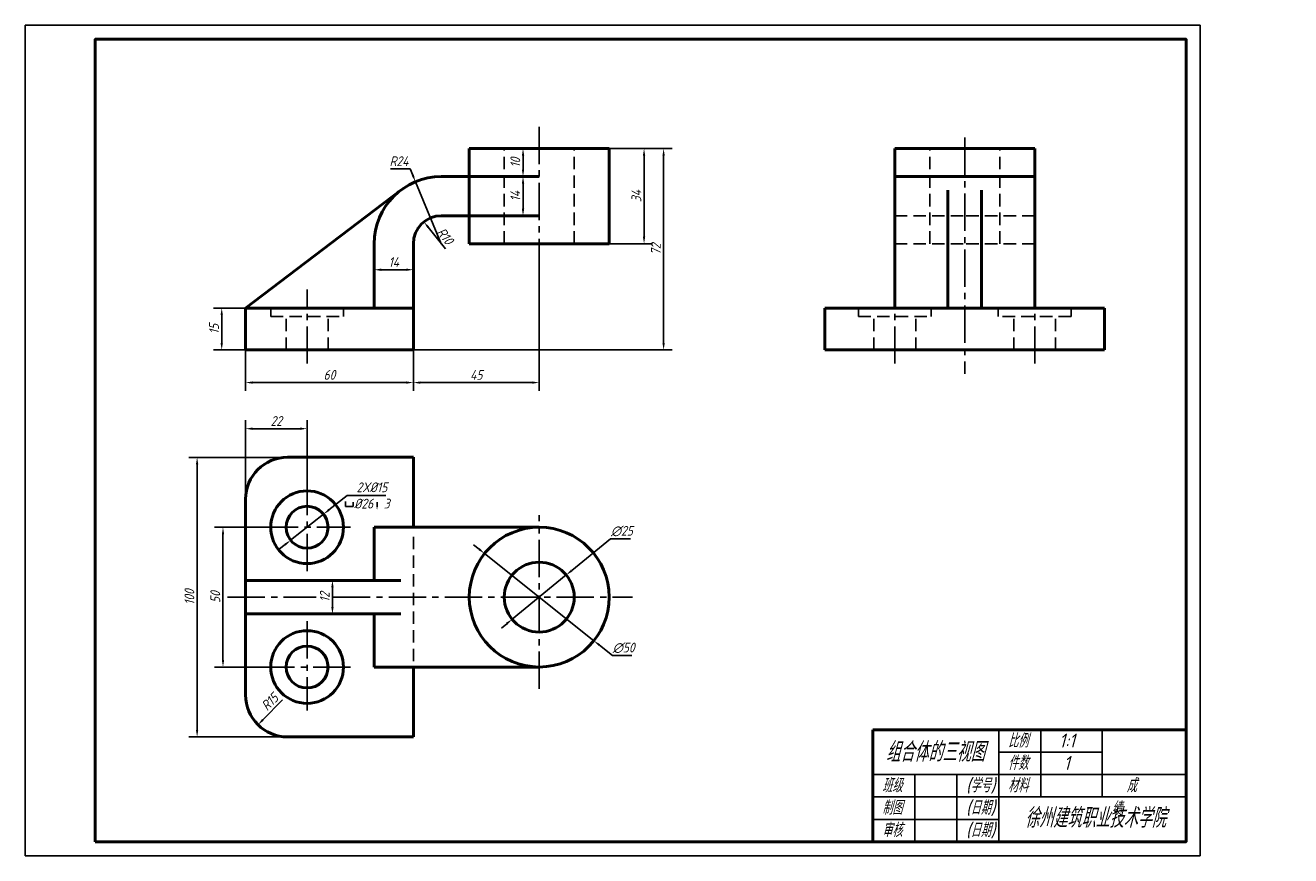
# Model space of a CAD drawing. Header units: millimetres. Extents: x 44 to 982, y 89 to 386.
# Tile 1 of 2: x 44 to 497, y 89 to 386. Entities that reach past the tile are written whole.
import ezdxf

# ---------------------------------------------------------------- set-up
doc = ezdxf.new("R2010")
doc.units = ezdxf.units.MM
doc.header["$LTSCALE"] = 0.7
doc.linetypes.add('CENTER2', pattern=[28.575, 19.05, -3.175, 3.175, -3.175])
doc.linetypes.add('DASHED2', pattern=[9.525, 6.35, -3.175])
for name, color, linetype in [('剖面线层', 7, 'Continuous'), ('尺寸层', 221, 'Continuous'), ('细实线层', 7, 'Continuous')]:
    doc.layers.add(name, color=color, linetype=linetype)
for name, color, linetype, lineweight in [('点画线层', 3, 'CENTER2', 25), ('粗实线层', 7, 'Continuous', 50), ('虚线层', 2, 'DASHED2', 25)]:
    doc.layers.add(name, color=color, linetype=linetype, lineweight=lineweight)
doc.styles.add('工程字体（斜）', font='gbeitc.shx', dxfattribs={"bigfont": 'gbcbig.shx'})
doc.styles.add('工程斜体', font='gbeitc.shx', dxfattribs={"bigfont": 'gbcbig.shx'})
doc.dimstyles.new('gb35', dxfattribs={"dimtxt": 3.5, "dimasz": 2.5, "dimexe": 3, "dimexo": 0, "dimgap": 1, "dimtad": 1, "dimdsep": 46, "dimtxsty": '工程字体（斜）', "dimcen": 0, "dimadec": 0, "dimazin": 0, "dimtfac": 1, "dimtmove": 0, "dimatfit": 3, "dimfxl": 0, "dimarcsym": 0})
doc.dimstyles.new('直径加引线', dxfattribs={"dimtxt": 3.5, "dimasz": 2.5, "dimexe": 2.5, "dimexo": 0, "dimgap": 1, "dimtad": 1, "dimtoh": 1, "dimdsep": 46, "dimtxsty": '工程字体（斜）', "dimcen": 0, "dimadec": 0, "dimazin": 0, "dimtfac": 1, "dimtmove": 1, "dimatfit": 3, "dimfxl": 0, "dimarcsym": 0})

# ---------------------------------------------------------------- blocks, each defined once
blk = doc.blocks.new('*D52')
at = {"layer": 'Defpoints', "color": 0}
for p in [(78.73, 180.89), (138.73, 180.89), (138.73, 169.22)]:
    blk.add_point(p, dxfattribs=at)
at = {"layer": '尺寸层', "color": 0, "lineweight": -2}
for p, q in [((78.73, 180.89), (78.73, 166.22)), ((138.73, 180.89), (138.73, 166.22)), ((81.23, 169.22), (136.23, 169.22))]:
    blk.add_line(p, q, dxfattribs=at)
at = {"layer": '尺寸层', "color": 0}
for points in [[(81.23, 169.64), (81.23, 168.81), (78.73, 169.22)], [(136.23, 169.64), (136.23, 168.81), (138.73, 169.22)]]:
    blk.add_solid(points, dxfattribs=at)
at = {"layer": '尺寸层', "color": 0, "insert": (108.73, 171.97), "char_height": 3.5, "attachment_point": 5, "style": '工程字体（斜）'}
blk.add_mtext('60', dxfattribs=at)
blk = doc.blocks.new('*D53')
at = {"layer": 'Defpoints', "color": 0}
for p in [(183.73, 210.48), (183.73, 169.21), (138.73, 167.22)]:
    blk.add_point(p, dxfattribs=at)
at = {"layer": '尺寸层', "color": 0, "lineweight": -2}
for p, q in [((183.73, 210.48), (183.73, 166.21)), ((138.73, 167.22), (138.73, 172.21)), ((141.23, 169.21), (181.23, 169.21))]:
    blk.add_line(p, q, dxfattribs=at)
at = {"layer": '尺寸层', "color": 0}
for points in [[(141.23, 169.63), (141.23, 168.8), (138.73, 169.21)], [(181.23, 169.63), (181.23, 168.8), (183.73, 169.21)]]:
    blk.add_solid(points, dxfattribs=at)
at = {"layer": '尺寸层', "color": 0, "insert": (161.23, 171.96), "char_height": 3.5, "attachment_point": 5, "style": '工程字体（斜）'}
blk.add_mtext('45', dxfattribs=at)
blk = doc.blocks.new('*D54')
at = {"layer": 'Defpoints', "color": 0}
for p in [(70.22, 195.89), (78.73, 195.89), (78.73, 180.89)]:
    blk.add_point(p, dxfattribs=at)
at = {"layer": '尺寸层', "color": 0, "lineweight": -2}
for p, q in [((78.73, 195.89), (67.22, 195.89)), ((70.22, 183.39), (70.22, 193.39)), ((78.73, 180.89), (67.22, 180.89))]:
    blk.add_line(p, q, dxfattribs=at)
at = {"layer": '尺寸层', "color": 0}
for points in [[(69.81, 193.39), (70.64, 193.39), (70.22, 195.89)], [(69.81, 183.39), (70.64, 183.39), (70.22, 180.89)]]:
    blk.add_solid(points, dxfattribs=at)
at = {"layer": '尺寸层', "color": 0, "insert": (67.47, 188.39), "char_height": 3.5, "attachment_point": 5, "rotation": 90, "style": '工程字体（斜）'}
blk.add_mtext('15', dxfattribs=at)
blk = doc.blocks.new('*D55')
at = {"layer": 'Defpoints', "color": 0}
for p in [(208.73, 252.89), (208.73, 218.89), (221.21, 218.89)]:
    blk.add_point(p, dxfattribs=at)
at = {"layer": '尺寸层', "color": 0, "lineweight": -2}
for p, q in [((208.73, 252.89), (224.21, 252.89)), ((221.21, 250.39), (221.21, 221.39)), ((208.73, 218.89), (224.21, 218.89))]:
    blk.add_line(p, q, dxfattribs=at)
at = {"layer": '尺寸层', "color": 0}
for points in [[(220.79, 250.39), (221.62, 250.39), (221.21, 252.89)], [(220.79, 221.39), (221.62, 221.39), (221.21, 218.89)]]:
    blk.add_solid(points, dxfattribs=at)
at = {"layer": '尺寸层', "color": 0, "insert": (218.46, 235.89), "char_height": 3.5, "attachment_point": 5, "rotation": 90, "style": '工程字体（斜）'}
blk.add_mtext('34', dxfattribs=at)
blk = doc.blocks.new('*D56')
at = {"layer": 'Defpoints', "color": 0}
for p in [(208.73, 252.89), (138.73, 180.89), (228.21, 180.89)]:
    blk.add_point(p, dxfattribs=at)
at = {"layer": '尺寸层', "color": 0, "lineweight": -2}
for p, q in [((208.73, 252.89), (231.21, 252.89)), ((228.21, 250.39), (228.21, 183.39)), ((138.73, 180.89), (231.21, 180.89))]:
    blk.add_line(p, q, dxfattribs=at)
at = {"layer": '尺寸层', "color": 0}
for points in [[(227.79, 250.39), (228.62, 250.39), (228.21, 252.89)], [(227.79, 183.39), (228.62, 183.39), (228.21, 180.89)]]:
    blk.add_solid(points, dxfattribs=at)
at = {"layer": '尺寸层', "color": 0, "insert": (225.46, 216.89), "char_height": 3.5, "attachment_point": 5, "rotation": 90, "style": '工程字体（斜）'}
blk.add_mtext('72', dxfattribs=at)
blk = doc.blocks.new('*D57')
at = {"layer": 'Defpoints', "color": 0}
for p in [(138.73, 209.58), (124.73, 195.89), (138.73, 195.89)]:
    blk.add_point(p, dxfattribs=at)
at = {"layer": '尺寸层', "color": 0, "lineweight": -2}
for p, q in [((124.73, 195.89), (124.73, 212.58)), ((127.23, 209.58), (136.23, 209.58)), ((138.73, 195.89), (138.73, 212.58))]:
    blk.add_line(p, q, dxfattribs=at)
at = {"layer": '尺寸层', "color": 0}
for points in [[(127.23, 210), (127.23, 209.16), (124.73, 209.58)], [(136.23, 210), (136.23, 209.16), (138.73, 209.58)]]:
    blk.add_solid(points, dxfattribs=at)
at = {"layer": '尺寸层', "color": 0, "insert": (131.73, 212.33), "char_height": 3.5, "attachment_point": 5, "style": '工程字体（斜）'}
blk.add_mtext('14', dxfattribs=at)
blk = doc.blocks.new('*D58')
at = {"layer": 'Defpoints', "color": 0}
for p in [(177.94, 242.89), (183.73, 242.89), (183.73, 228.89)]:
    blk.add_point(p, dxfattribs=at)
at = {"layer": '尺寸层', "color": 0, "lineweight": -2}
for p, q in [((183.73, 242.89), (174.94, 242.89)), ((177.94, 231.39), (177.94, 240.39)), ((183.73, 228.89), (174.94, 228.89))]:
    blk.add_line(p, q, dxfattribs=at)
at = {"layer": '尺寸层', "color": 0}
for points in [[(177.53, 240.39), (178.36, 240.39), (177.94, 242.89)], [(177.53, 231.39), (178.36, 231.39), (177.94, 228.89)]]:
    blk.add_solid(points, dxfattribs=at)
at = {"layer": '尺寸层', "color": 0, "insert": (175.19, 235.89), "char_height": 3.5, "attachment_point": 5, "rotation": 90, "style": '工程字体（斜）'}
blk.add_mtext('14', dxfattribs=at)
blk = doc.blocks.new('*D59')
at = {"layer": 'Defpoints', "color": 0}
for p in [(177.94, 252.89), (183.73, 252.89), (183.73, 242.89)]:
    blk.add_point(p, dxfattribs=at)
at = {"layer": '尺寸层', "color": 0, "lineweight": -2}
for p, q in [((183.73, 252.89), (174.94, 252.89)), ((177.94, 245.39), (177.94, 250.39)), ((183.73, 242.89), (174.94, 242.89))]:
    blk.add_line(p, q, dxfattribs=at)
at = {"layer": '尺寸层', "color": 0}
for points in [[(177.53, 250.39), (178.36, 250.39), (177.94, 252.89)], [(177.53, 245.39), (178.36, 245.39), (177.94, 242.89)]]:
    blk.add_solid(points, dxfattribs=at)
at = {"layer": '尺寸层', "color": 0, "insert": (175.19, 247.89), "char_height": 3.5, "attachment_point": 5, "rotation": 90, "style": '工程字体（斜）'}
blk.add_mtext('10', dxfattribs=at)
blk = doc.blocks.new('*D60')
at = {"layer": 'Defpoints', "color": 0}
for p in [(100.73, 152.73), (100.73, 135.1), (78.73, 127.48)]:
    blk.add_point(p, dxfattribs=at)
at = {"layer": '尺寸层', "color": 0, "lineweight": -2}
for p, q in [((78.73, 127.48), (78.73, 155.73)), ((100.73, 135.1), (100.73, 155.73)), ((81.23, 152.73), (98.23, 152.73))]:
    blk.add_line(p, q, dxfattribs=at)
at = {"layer": '尺寸层', "color": 0}
for points in [[(81.23, 153.15), (81.23, 152.31), (78.73, 152.73)], [(98.23, 153.15), (98.23, 152.31), (100.73, 152.73)]]:
    blk.add_solid(points, dxfattribs=at)
at = {"layer": '尺寸层', "color": 0, "insert": (89.73, 155.48), "char_height": 3.5, "attachment_point": 5, "style": '工程字体（斜）'}
blk.add_mtext('22', dxfattribs=at)
blk = doc.blocks.new('*D61')
at = {"layer": 'Defpoints', "color": 0}
for p in [(70.67, 117.48), (84.26, 117.48), (85.55, 67.48)]:
    blk.add_point(p, dxfattribs=at)
at = {"layer": '尺寸层', "color": 0, "lineweight": -2}
for p, q in [((84.26, 117.48), (67.67, 117.48)), ((70.67, 69.98), (70.67, 114.98)), ((85.55, 67.48), (67.67, 67.48))]:
    blk.add_line(p, q, dxfattribs=at)
at = {"layer": '尺寸层', "color": 0}
for points in [[(70.26, 114.98), (71.09, 114.98), (70.67, 117.48)], [(70.26, 69.98), (71.09, 69.98), (70.67, 67.48)]]:
    blk.add_solid(points, dxfattribs=at)
at = {"layer": '尺寸层', "color": 0, "insert": (67.92, 92.48), "char_height": 3.5, "attachment_point": 5, "rotation": 90, "style": '工程字体（斜）'}
blk.add_mtext('50', dxfattribs=at)
blk = doc.blocks.new('*D62')
at = {"layer": 'Defpoints', "color": 0}
for p in [(61.42, 142.48), (93.73, 142.48), (93.73, 42.48)]:
    blk.add_point(p, dxfattribs=at)
at = {"layer": '尺寸层', "color": 0, "lineweight": -2}
for p, q in [((93.73, 142.48), (58.42, 142.48)), ((61.42, 44.98), (61.42, 139.98)), ((93.73, 42.48), (58.42, 42.48))]:
    blk.add_line(p, q, dxfattribs=at)
at = {"layer": '尺寸层', "color": 0}
for points in [[(61, 139.98), (61.83, 139.98), (61.42, 142.48)], [(61, 44.98), (61.83, 44.98), (61.42, 42.48)]]:
    blk.add_solid(points, dxfattribs=at)
at = {"layer": '尺寸层', "color": 0, "insert": (58.67, 92.48), "char_height": 3.5, "attachment_point": 5, "rotation": 90, "style": '工程字体（斜）'}
blk.add_mtext('100', dxfattribs=at)
blk = doc.blocks.new('*D63')
at = {"layer": 'Defpoints', "color": 0}
for p in [(109.81, 98.48), (124.73, 98.48), (124.73, 86.48)]:
    blk.add_point(p, dxfattribs=at)
at = {"layer": '尺寸层', "color": 0, "lineweight": -2}
for p, q in [((124.73, 98.48), (106.81, 98.48)), ((109.81, 88.98), (109.81, 95.98)), ((124.73, 86.48), (106.81, 86.48))]:
    blk.add_line(p, q, dxfattribs=at)
at = {"layer": '尺寸层', "color": 0}
for points in [[(109.39, 95.98), (110.22, 95.98), (109.81, 98.48)], [(109.39, 88.98), (110.22, 88.98), (109.81, 86.48)]]:
    blk.add_solid(points, dxfattribs=at)
at = {"layer": '尺寸层', "color": 0, "insert": (107.06, 92.48), "char_height": 3.5, "attachment_point": 5, "rotation": 90, "style": '工程字体（斜）'}
blk.add_mtext('12', dxfattribs=at)
blk = doc.blocks.new('*D64')
at = {"layer": 'Defpoints', "color": 0}
for p in [(193.41, 100.4), (174.06, 84.57)]:
    blk.add_point(p, dxfattribs=at)
at = {"layer": '尺寸层', "color": 0, "lineweight": -2}
for p, q in [((209.22, 113.34), (195.34, 101.98)), ((216.34, 113.34), (209.22, 113.34)), ((174.06, 84.57), (193.41, 100.4)), ((172.12, 82.99), (170.19, 81.4))]:
    blk.add_line(p, q, dxfattribs=at)
at = {"layer": '尺寸层', "color": 0}
for points in [[(195.08, 102.3), (195.61, 101.66), (193.41, 100.4)], [(171.86, 83.31), (172.39, 82.66), (174.06, 84.57)]]:
    blk.add_solid(points, dxfattribs=at)
at = {"layer": '尺寸层', "color": 0, "insert": (213.28, 116.09), "char_height": 3.5, "attachment_point": 5, "style": '工程字体（斜）'}
blk.add_mtext('∅25', dxfattribs=at)
blk = doc.blocks.new('*D65')
at = {"layer": 'Defpoints', "color": 0}
for p in [(164.19, 108.08), (203.27, 76.89)]:
    blk.add_point(p, dxfattribs=at)
at = {"layer": '尺寸层', "color": 0, "lineweight": -2}
for p, q in [((162.23, 109.63), (160.28, 111.19)), ((164.19, 108.08), (203.27, 76.89)), ((209.92, 71.59), (205.23, 75.33)), ((216.9, 71.59), (209.92, 71.59))]:
    blk.add_line(p, q, dxfattribs=at)
at = {"layer": '尺寸层', "color": 0}
for points in [[(162.49, 109.96), (161.98, 109.31), (164.19, 108.08)], [(205.49, 75.66), (204.97, 75.01), (203.27, 76.89)]]:
    blk.add_solid(points, dxfattribs=at)
at = {"layer": '尺寸层', "color": 0, "insert": (213.91, 74.34), "char_height": 3.5, "attachment_point": 5, "style": '工程字体（斜）'}
blk.add_mtext('∅50', dxfattribs=at)
blk = doc.blocks.new('*D66')
at = {"layer": 'Defpoints', "color": 0}
for p in [(93.73, 57.48), (83.17, 46.83)]:
    blk.add_point(p, dxfattribs=at)
at = {"layer": '尺寸层', "color": 0, "lineweight": -2}
blk.add_line((92, 55.74), (84.93, 48.61), dxfattribs=at)
at = {"layer": '尺寸层', "color": 0}
blk.add_solid([(84.64, 48.9), (85.23, 48.31), (83.17, 46.83)], dxfattribs=at)
at = {"layer": '尺寸层', "color": 0, "insert": (87.39, 55), "char_height": 3.5, "attachment_point": 5, "rotation": 45.256, "style": '工程字体（斜）'}
blk.add_mtext('R15', dxfattribs=at)
blk = doc.blocks.new('*D67')
at = {"layer": 'Defpoints', "color": 0}
for p in [(142.5, 226.7), (148.73, 218.89)]:
    blk.add_point(p, dxfattribs=at)
at = {"layer": '尺寸层', "color": 0, "lineweight": -2}
blk.add_line((150.23, 217.01), (144.05, 224.75), dxfattribs=at)
at = {"layer": '尺寸层', "color": 0}
blk.add_solid([(144.38, 225.01), (143.73, 224.49), (142.5, 226.7)], dxfattribs=at)
at = {"layer": '尺寸层', "color": 0, "insert": (150.07, 221.62), "char_height": 3.5, "attachment_point": 5, "rotation": 308.5757, "style": '工程字体（斜）'}
blk.add_mtext('R10', dxfattribs=at)
blk = doc.blocks.new('*D68')
at = {"layer": 'Defpoints', "color": 0}
for p in [(139.5, 241.04), (148.73, 218.89)]:
    blk.add_point(p, dxfattribs=at)
at = {"layer": '尺寸层', "color": 0, "lineweight": -2}
for p, q in [((130.6, 245.65), (137.58, 245.65)), ((137.58, 245.65), (138.54, 243.35)), ((148.73, 218.89), (139.5, 241.04))]:
    blk.add_line(p, q, dxfattribs=at)
at = {"layer": '尺寸层', "color": 0}
blk.add_solid([(138.92, 243.51), (138.15, 243.19), (139.5, 241.04)], dxfattribs=at)
at = {"layer": '尺寸层', "color": 0, "insert": (133.59, 248.4), "char_height": 3.5, "attachment_point": 5, "style": '工程字体（斜）'}
blk.add_mtext('R24', dxfattribs=at)
blk = doc.blocks.new('答案06-07-1')
at = {"layer": '剖面线层', "color": 7, "ltscale": 0.5}
for p, q in [((385, 37), (348.027, 37)), ((415, 29), (303.027, 29)), ((415, 21), (303.027, 21)), ((348.027, 13), (303.027, 13))]:
    blk.add_line(p, q, dxfattribs=at)
at = {"layer": '尺寸层', "color": 7}
for p, q in [((115.071, 128.831), (108.573, 123.69)), ((114.504, 126.711), (114.504, 124.934)), ((128.899, 128.831), (115.071, 128.831)), ((114.504, 124.934), (117.254, 124.934)), ((117.254, 124.934), (117.254, 126.388)), ((125.745, 126.43), (125.745, 124.811)), ((94.85, 112.83), (106.613, 122.138)), ((92.89, 111.279), (90.929, 109.728))]:
    blk.add_line(p, q, dxfattribs=at)
for points in [[(108.315, 124.016), (108.832, 123.363), (106.613, 122.138)], [(125.537, 124.811), (125.953, 124.811), (125.745, 123.561)], [(92.631, 111.606), (93.148, 110.952), (94.85, 112.83)]]:
    blk.add_solid(points, dxfattribs=at)
at = {"layer": '点画线层', "color": 7}
for p, q in [((183.732, 260.69), (183.732, 210.477)), ((335.87, 256.821), (335.87, 172.347)), ((100.732, 175.996), (100.732, 202.46)), ((310.87, 175.996), (310.87, 202.46)), ((360.87, 175.996), (360.87, 202.46)), ((100.732, 135.103), (100.732, 101.026)), ((183.732, 59.676), (183.732, 121.745)), ((84.261, 117.484), (116.254, 117.484)), ((72.342, 92.484), (103.956, 92.484)), ((109.948, 92.484), (217.08, 92.484)), ((100.732, 83.851), (100.732, 51.955)), ((116.254, 67.484), (85.553, 67.484))]:
    blk.add_line(p, q, dxfattribs=at)
at = {"layer": '粗实线层', "color": 7}
for p, q in [((208.732, 252.887), (158.732, 252.887)), ((158.732, 252.887), (158.732, 218.887)), ((208.732, 218.887), (208.732, 252.887)), ((310.87, 218.887), (310.87, 252.887)), ((310.87, 252.887), (335.87, 252.887)), ((360.87, 252.887), (335.87, 252.887)), ((360.87, 218.887), (360.87, 252.887)), ((183.732, 242.887), (148.732, 242.887)), ((310.87, 242.887), (335.87, 242.887)), ((360.87, 242.887), (335.87, 242.887)), ((78.732, 195.887), (134.222, 238.004)), ((329.87, 238.004), (329.87, 195.887)), ((341.87, 238.004), (341.87, 195.887)), ((183.732, 228.887), (148.732, 228.887)), ((124.732, 195.887), (124.732, 218.887)), ((138.732, 195.887), (138.732, 218.887)), ((158.732, 218.887), (208.732, 218.887)), ((310.87, 195.887), (310.87, 218.887)), ((360.87, 195.887), (360.87, 218.887)), ((78.732, 180.887), (78.732, 195.887)), ((78.732, 195.887), (138.732, 195.887)), ((138.732, 195.887), (138.732, 180.887)), ((285.87, 180.887), (285.87, 195.887)), ((285.87, 195.887), (335.87, 195.887)), ((385.87, 195.887), (335.87, 195.887)), ((385.87, 180.887), (385.87, 195.887)), ((138.732, 180.887), (78.732, 180.887)), ((285.87, 180.887), (335.87, 180.887)), ((385.87, 180.887), (335.87, 180.887)), ((138.732, 142.484), (93.732, 142.484)), ((138.732, 117.484), (138.732, 142.484)), ((78.732, 127.484), (78.732, 57.484)), ((138.732, 117.484), (124.732, 117.484)), ((124.732, 117.484), (124.732, 98.484)), ((183.732, 117.484), (138.732, 117.484)), ((78.732, 98.484), (134.222, 98.484)), ((78.732, 86.484), (134.222, 86.484)), ((124.732, 86.484), (124.732, 67.484)), ((124.732, 67.484), (183.732, 67.484)), ((138.732, 42.484), (138.732, 67.484)), ((93.732, 42.484), (138.732, 42.484))]:
    blk.add_line(p, q, dxfattribs=at)
at = {"layer": '粗实线层', "color": 7, "ltscale": 0.5}
for p in [(303.027, 5), (415, 45)]:
    blk.add_line(p, (303.027, 45), dxfattribs=at)
at = {"layer": '粗实线层', "color": 7}
blk.add_lwpolyline([(25, 5), (415, 5), (415, 292), (25, 292)], close=True, dxfattribs=at)
for centre, radius in [((100.732, 117.484), 13), ((100.732, 117.484), 7.5), ((183.732, 92.484), 25), ((183.732, 92.484), 12.5), ((100.732, 67.484), 13), ((100.732, 67.484), 7.5)]:
    blk.add_circle(centre, radius, dxfattribs=at)
for centre, radius, start, end in [((148.732, 218.887), 24, 90, 180), ((148.732, 218.887), 10, 90, 180), ((93.732, 127.484), 15, 90, 180), ((93.732, 57.484), 15, 180, 270)]:
    blk.add_arc(centre, radius, start, end, dxfattribs=at)
at = {"layer": '细实线层', "color": 7, "ltscale": 0.5}
for p, q in [((348.027, 5), (348.027, 45)), ((363.027, 21), (363.027, 45)), ((385, 21), (385, 45)), ((318.027, 5), (318.027, 29)), ((333.027, 5), (333.027, 29))]:
    blk.add_line(p, q, dxfattribs=at)
at = {"layer": '细实线层', "color": 7}
blk.add_lwpolyline([(0, 0), (420, 0), (420, 297), (0, 297)], close=True, dxfattribs=at)
at = {"layer": '虚线层', "color": 7}
for p, q in [((171.232, 218.887), (171.232, 252.887)), ((196.232, 218.887), (196.232, 252.887)), ((323.37, 218.887), (323.37, 252.887)), ((348.37, 218.887), (348.37, 252.887)), ((310.87, 228.887), (335.87, 228.887)), ((360.87, 228.887), (335.87, 228.887)), ((310.87, 218.887), (335.87, 218.887)), ((360.87, 218.887), (335.87, 218.887)), ((87.732, 192.887), (87.732, 195.887)), ((113.732, 192.887), (113.732, 195.887)), ((297.87, 192.887), (297.87, 195.887)), ((323.87, 192.887), (323.87, 195.887)), ((347.87, 192.887), (347.87, 195.887)), ((373.87, 192.887), (373.87, 195.887)), ((87.732, 192.887), (113.732, 192.887)), ((93.232, 180.887), (93.232, 192.887)), ((108.232, 180.887), (108.232, 192.887)), ((297.87, 192.887), (323.87, 192.887)), ((303.37, 180.887), (303.37, 192.887)), ((318.37, 180.887), (318.37, 192.887)), ((373.87, 192.887), (347.87, 192.887)), ((353.37, 180.887), (353.37, 192.887)), ((368.37, 180.887), (368.37, 192.887)), ((138.732, 69.586), (138.732, 115.103))]:
    blk.add_line(p, q, dxfattribs=at)
at = {"layer": '尺寸层', "color": 7, "insert": (123.908, 128.844), "char_height": 3.5, "attachment_point": 5, "style": '工程字体（斜）'}
blk.add_mtext('2X%%C15\\P%%C26  3', dxfattribs=at)
at = {"layer": '细实线层', "color": 7, "attachment_point": 1, "style": '工程斜体'}
for s, insert, char_height, width in [('组合体的三视图', (307.65, 40.616), 7, 56.17155), ('比例', (351.326, 43.673), 5, 7.01829), ('1:1', (369.609, 43.673), 5, 7.01829), ('件数', (351.326, 35.673), 5, 7.01829), ('1', (371.251, 35.673), 5, 7.01829), ('班级', (306.326, 27.673), 5, 7.01829), ('(学号)', (336.326, 27.673), 5, 11.27531), ('材料', (351.326, 27.673), 5, 7.01829), ('  成   绩', (388.299, 27.673), 5, 16.32182), ('制图', (306.326, 19.673), 5, 7.01829), ('(日期)', (336.326, 19.673), 5, 11.55911), ('徐州建筑职业技术学院', (357.307, 17.034), 7, 53.9686), ('审核', (306.326, 11.673), 5, 7.01829), ('(日期)', (336.326, 11.673), 5, 11.70088)]:
    blk.add_mtext(s, dxfattribs=dict(at, insert=insert, char_height=char_height, width=width))
at = {"layer": '尺寸层', "color": 7}
for center, mpoint, picture, middle in [((148.732, 218.887), (139.499, 241.04), '*D68', (137.576, 245.655)), ((148.732, 218.887), (142.496, 226.704), '*D67', (147.92, 219.905)), ((93.732, 57.484), (83.172, 46.83), '*D66', (89.347, 53.06))]:
    dim = blk.add_radius_dim(center=center, mpoint=mpoint, dimstyle='直径加引线', dxfattribs=at)
    dim.commit()
    dim.dimension.update_dxf_attribs({"geometry": picture, "text_midpoint": middle, "dimtype": 164})
for base, p1, p2, picture, middle in [((228.207, 180.887), (208.732, 252.887), (138.732, 180.887), '*D56', (225.457, 216.887)), ((221.207, 218.887), (208.732, 252.887), (208.732, 218.887), '*D55', (218.457, 235.887)), ((177.943, 242.887), (183.732, 228.887), (183.732, 242.887), '*D58', (175.193, 235.887)), ((70.222, 195.887), (78.732, 180.887), (78.732, 195.887), '*D54', (67.472, 188.387)), ((61.415, 142.484), (93.732, 42.484), (93.732, 142.484), '*D62', (58.665, 92.484)), ((70.673, 117.484), (85.553, 67.484), (84.261, 117.484), '*D61', (67.923, 92.484)), ((109.808, 98.484), (124.732, 86.484), (124.732, 98.484), '*D63', (107.058, 92.484))]:
    dim = blk.add_linear_dim(base=base, p1=p1, p2=p2, angle=90, dimstyle='gb35', dxfattribs=at)
    dim.commit()
    dim.dimension.update_dxf_attribs({"geometry": picture, "text_midpoint": middle})
dim = blk.add_linear_dim(base=(177.943, 252.887), p1=(183.732, 242.887), p2=(183.732, 252.887), angle=90, dimstyle='gb35', override={"dimtmove": 1}, dxfattribs=at)
dim.commit()
dim.dimension.update_dxf_attribs({"geometry": '*D59', "text_midpoint": (175.193, 247.887)})
for base, p1, p2, picture, middle in [((138.732, 209.581), (124.732, 195.887), (138.732, 195.887), '*D57', (131.732, 212.331)), ((183.732, 169.214), (138.732, 167.223), (183.732, 210.477), '*D53', (161.232, 171.964)), ((138.732, 169.223), (78.732, 180.887), (138.732, 180.887), '*D52', (108.732, 171.973)), ((100.732, 152.729), (78.732, 127.484), (100.732, 135.103), '*D60', (89.732, 155.479))]:
    dim = blk.add_linear_dim(base=base, p1=p1, p2=p2, dimstyle='gb35', dxfattribs=at)
    dim.commit()
    dim.dimension.update_dxf_attribs({"geometry": picture, "text_midpoint": middle})
dim = blk.add_diameter_dim_2p(p1=(174.057, 84.569), p2=(193.406, 100.399), dimstyle='直径加引线', dxfattribs=at)
dim.commit()
dim.dimension.update_dxf_attribs({"geometry": '*D64', "text_midpoint": (209.218, 113.335), "dimtype": 163})
dim = blk.add_diameter_dim_2p(p1=(164.189, 108.076), p2=(203.274, 76.893), dimstyle='直径加引线', dxfattribs=at)
dim.commit()
dim.dimension.update_dxf_attribs({"geometry": '*D65', "text_midpoint": (213.908, 74.342)})

msp = doc.modelspace()

# ---------------------------------------------------------------- block references
at = {"layer": '尺寸层'}
msp.add_blockref('答案06-07-1', (44.32, 88.96), dxfattribs=at)

doc.saveas('drawing.dxf')
